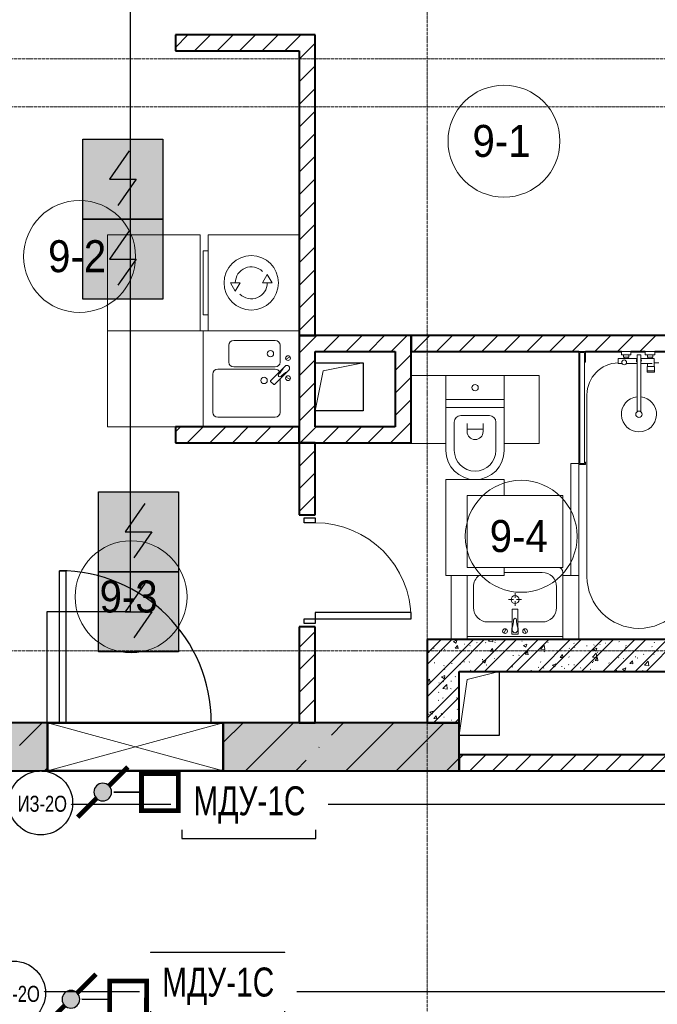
# Model space of a CAD drawing. Header units: millimetres. Extents: x -816133 to 919604, y 87941 to 147341.
# Tile 137 of 256: x -29801 to -25812, y 129264 to 135419. Entities that reach past the tile are written whole.
import ezdxf

# ---------------------------------------------------------------- set-up
doc = ezdxf.new("R2010")
doc.units = ezdxf.units.MM
doc.set_wipeout_variables(frame=1)
doc.linetypes.add('ADSK_Линия сетки', pattern=[25, 20, -2.5, 0, -2.5])
doc.linetypes.add('Линия сетки', pattern=[25, 20, -2.5, 0, -2.5])
for name, color, linetype, lineweight in [('_АПС_Оборудование', 1, 'Continuous', 30), ('A-000-M_MASS', 7, 'Continuous', 18), ('A-010-A_ROOM', 7, 'Continuous', 20), ('A-200-M_WALL', 7, 'Continuous', 18), ('A-200-M_WALL_EXT', 7, 'Continuous', 18), ('A-200-M_WALL_INT', 7, 'Continuous', 18), ('A-200-M_WALL_PAT', 7, 'Continuous', 40), ('A-314-M_WINDOW', 7, 'Continuous', 18), ('A-325-M_DOOR', 7, 'Continuous', 18), ('A-325-M_DOOR_PANEL', 7, 'Continuous', 30), ('A-700-M_FFE', 7, 'Continuous', 18), ('E-610-M_EPS', 7, 'Continuous', 18), ('M-520-M_DRAINAGE_FW', 7, 'Continuous', 18), ('Z-030-M_GRID', 7, 'Continuous', 9), ('Z-060-M_DETAIL', 7, 'Continuous', 18), ('СОУЭ', 1, 'Continuous', 30), ('СС-011-ПОЖ-СИГНАЛИЗАЦИЯ', 1, 'Continuous', 30), ('УГО АПС и АПЗ$0$_АПС_Оборудование', 1, 'Continuous', 30), ('УГО АПС и АПЗ$0$СС-011-ПОЖ-СИГНАЛИЗАЦИЯ', 1, 'Continuous', 30)]:
    doc.layers.add(name, color=color, linetype=linetype, lineweight=lineweight)
doc.layers.add('EI_HATCH_GALV', color=7, linetype='Continuous')
doc.layers.add('АПС', color=5, linetype='Continuous')
doc.styles.add('Arial Narrow', font='ARIALN.TTF', dxfattribs={"width": 0.9, "height": 600})
doc.styles.add('Arial_2', font='arial.ttf', dxfattribs={"width": 0.9, "height": 400})

# ---------------------------------------------------------------- blocks, each defined once
blk = doc.blocks.new('10эт')
at = {"layer": 'A-200-M_WALL_PAT', "lineweight": 18}
h = blk.add_hatch(color=9, dxfattribs=at)
h.paths.add_polyline_path([(333251.7, 129601.1), (333251.7, 129901.1), (331776.7, 129901.1), (331776.7, 129601.1), (331872.2, 129601.1)])
h.paths.add_polyline_path([(330676.5, 129601.1), (330676.5, 129901.1), (330201.7, 129901.1), (330201.7, 129601.1)])
at = {"layer": 'A-000-M_MASS', "color": 9, "lineweight": 30}
for p, q in [((332351.7, 132151.1), (332651.7, 132151.1)), ((332651.7, 132151.1), (332651.7, 131851.1)), ((332651.7, 131851.1), (332351.7, 131851.1)), ((333501.5, 130221), (333501.5, 129821)), ((333501.5, 129821), (333251.7, 129821))]:
    blk.add_line(p, q, dxfattribs=at)
at = {"layer": 'A-000-M_MASS', "color": 9}
for p, q in [((332351.7, 131851.1), (332401.7, 132101.1)), ((332401.7, 132101.1), (332651.7, 132151.1)), ((333301.5, 130171), (333501.5, 130221)), ((333251.7, 129822.7), (333301.5, 130171))]:
    blk.add_line(p, q, dxfattribs=at)
at = {"layer": 'A-010-A_ROOM', "color": 9}
for centre in [(333532.5, 133536.7), (330877.6, 132816), (333640.2, 131066.6), (331199.7, 130688.5)]:
    blk.add_circle(centre, 350, dxfattribs=at)
at = {"layer": 'A-200-M_WALL', "color": 9, "lineweight": 40}
for p, q in [((330676.5, 129901.1), (330201.7, 129901.1)), ((333251.7, 129901.1), (331776.7, 129901.1)), ((333251.7, 129601.1), (333251.7, 129901.1)), ((331776.7, 129811.1), (331776.7, 129601.1)), ((330201.7, 129601.1), (330676.5, 129601.1)), ((331776.7, 129601.1), (333251.7, 129601.1))]:
    blk.add_line(p, q, dxfattribs=at)
at = {"layer": 'A-200-M_WALL_EXT', "color": 9, "lineweight": 40}
for p, q in [((330676.5, 129901.1), (330501.7, 129901.1)), ((333251.5, 129901.1), (331776.7, 129901.1)), ((333251.5, 129601.1), (333251.5, 129901.1)), ((331776.7, 129811.1), (331776.7, 129601.1)), ((330501.7, 129601.1), (330676.5, 129601.1)), ((331776.7, 129601.1), (333251.5, 129601.1))]:
    blk.add_line(p, q, dxfattribs=at)
at = {"layer": 'A-200-M_WALL_INT', "color": 9, "lineweight": 40}
for p, q in [((332351.7, 134201.1), (331476.7, 134201.1)), ((331476.7, 134201.1), (331476.7, 134101.1)), ((332351.7, 134101.1), (332351.7, 134201.1)), ((331476.7, 134101.1), (332251.7, 134101.1)), ((332251.7, 134101.1), (332251.7, 132321.1)), ((332351.7, 132321.1), (332351.7, 134101.1)), ((332251.7, 132321.1), (332351.7, 132321.1)), ((332351.7, 132321.1), (332251.7, 132321.1)), ((332251.7, 132321.1), (332251.7, 131651.1)), ((332951.7, 132321.1), (332351.7, 132321.1)), ((332951.7, 132221.1), (332951.7, 132321.1)), ((334751.7, 132321.1), (332951.7, 132321.1)), ((332951.7, 132321.1), (332951.7, 132221.1)), ((332351.7, 132221.1), (332851.7, 132221.1)), ((332351.7, 131751.1), (332351.7, 132221.1)), ((332851.7, 132221.1), (332851.7, 131751.1)), ((332951.7, 131651.1), (332951.7, 132221.1)), ((332951.7, 132221.1), (334001.7, 132221.1)), ((334041.7, 132221.1), (334266.9, 132221.1)), ((334326.7, 132221.1), (334416.7, 132221.1)), ((334476.5, 132221.1), (334751.7, 132221.1)), ((332251.7, 131751.1), (331476.7, 131751.1)), ((331476.7, 131751.1), (331476.7, 131651.1)), ((332251.7, 131651.1), (332251.7, 131751.1)), ((332851.7, 131751.1), (332351.7, 131751.1)), ((331476.7, 131651.1), (332251.7, 131651.1)), ((332351.7, 131651.1), (332251.7, 131651.1)), ((332251.7, 131651.1), (332251.7, 131201.1)), ((332251.7, 131651.1), (332351.7, 131651.1)), ((332351.7, 131201.1), (332351.7, 131651.1)), ((332351.7, 131651.1), (332851.7, 131651.1)), ((332851.7, 131651.1), (332951.7, 131651.1)), ((332251.7, 131201.1), (332351.7, 131201.1)), ((332351.7, 130501.1), (332251.7, 130501.1)), ((332251.7, 130501.1), (332251.7, 129901.1)), ((332351.7, 129901.1), (332351.7, 130501.1)), ((333051.7, 130421.1), (333051.7, 129901.1)), ((333251.7, 130421.1), (333051.7, 130421.1)), ((334751.7, 130421.1), (333251.7, 130421.1)), ((333251.7, 130221), (334751.7, 130221)), ((333251.7, 129901.1), (333251.7, 130221)), ((332251.7, 129901.1), (332351.7, 129901.1)), ((333051.7, 129901.1), (333251.7, 129901.1)), ((334751.7, 129701.1), (333251.7, 129701.1)), ((333251.7, 129701.1), (333251.7, 129601.1)), ((333251.7, 129601.1), (334751.7, 129601.1))]:
    blk.add_line(p, q, dxfattribs=at)
at = {"layer": 'A-200-M_WALL_PAT', "color": 9, "linetype": 'Continuous', "lineweight": 9}
for p, q in [((331476.7, 134123), (331554.8, 134201.1)), ((331596.2, 134101.1), (331696.2, 134201.1)), ((331737.6, 134101.1), (331837.6, 134201.1)), ((331879, 134101.1), (331979, 134201.1)), ((332020.5, 134101.1), (332120.5, 134201.1)), ((332161.9, 134101.1), (332261.9, 134201.1)), ((332303.3, 134101.1), (332351.7, 134149.5)), ((332251.7, 134049.5), (332303.3, 134101.1)), ((332251.7, 133908), (332351.7, 134008)), ((332251.7, 133766.6), (332351.7, 133866.6)), ((332251.7, 133625.2), (332351.7, 133725.2)), ((332251.7, 133483.8), (332351.7, 133583.8)), ((332251.7, 133342.3), (332351.7, 133442.3)), ((332251.7, 133200.9), (332351.7, 133300.9)), ((332251.7, 133059.5), (332351.7, 133159.5)), ((332251.7, 132918.1), (332351.7, 133018.1)), ((332251.7, 132776.7), (332351.7, 132876.7)), ((332251.7, 132635.2), (332351.7, 132735.2)), ((332251.7, 132493.8), (332351.7, 132593.8)), ((332251.7, 132352.4), (332351.7, 132452.4)), ((332251.7, 132211), (332351.7, 132311)), ((332351.7, 132311), (332361.8, 132321.1)), ((332403.2, 132221.1), (332503.2, 132321.1)), ((332544.6, 132221.1), (332644.6, 132321.1)), ((332686.1, 132221.1), (332786.1, 132321.1)), ((332827.5, 132221.1), (332927.5, 132321.1)), ((332968.9, 132221.1), (333068.9, 132321.1)), ((333110.3, 132221.1), (333210.3, 132321.1)), ((333251.7, 132221.1), (333351.7, 132321.1)), ((333393.2, 132221.1), (333493.2, 132321.1)), ((333534.6, 132221.1), (333634.6, 132321.1)), ((333676, 132221.1), (333776, 132321.1)), ((333817.4, 132221.1), (333917.4, 132321.1)), ((333958.8, 132221.1), (334058.8, 132321.1)), ((334100.3, 132221.1), (334200.3, 132321.1)), ((334241.7, 132221.1), (334341.7, 132321.1)), ((334383.1, 132221.1), (334483.1, 132321.1)), ((332251.7, 132069.6), (332351.7, 132169.6)), ((332851.7, 132103.9), (332951.7, 132203.9)), ((332851.7, 131962.5), (332951.7, 132062.5)), ((332251.7, 131928.1), (332351.7, 132028.1)), ((332851.7, 131821), (332951.7, 131921)), ((332251.7, 131786.7), (332351.7, 131886.7)), ((331476.7, 131718.8), (331508.9, 131751.1)), ((331550.4, 131651.1), (331650.4, 131751.1)), ((331691.8, 131651.1), (331791.8, 131751.1)), ((331833.2, 131651.1), (331933.2, 131751.1)), ((331974.6, 131651.1), (332074.6, 131751.1)), ((332116.1, 131651.1), (332216.1, 131751.1)), ((332257.5, 131651.1), (332351.7, 131745.3)), ((332351.7, 131745.3), (332357.5, 131751.1)), ((332398.9, 131651.1), (332498.9, 131751.1)), ((332540.3, 131651.1), (332640.3, 131751.1)), ((332681.7, 131651.1), (332781.7, 131751.1)), ((332851.7, 131679.6), (332951.7, 131779.6)), ((332823.2, 131651.1), (332851.7, 131679.6)), ((332251.7, 131645.3), (332257.5, 131651.1)), ((332251.7, 131503.9), (332351.7, 131603.9)), ((332251.7, 131362.5), (332351.7, 131462.5)), ((332251.7, 131221), (332351.7, 131321)), ((332251.7, 130372.5), (332351.7, 130472.5)), ((333051.7, 130333.5), (333139.2, 130421.1)), ((333051.7, 130266.2), (333206.6, 130421.1)), ((333216.1, 130408.5), (333231.3, 130398.3)), ((333216.2, 130408.3), (333237.6, 130416.5)), ((333227.5, 130367.2), (333245.8, 130365.6)), ((333227.7, 130367.2), (333242.4, 130384.7)), ((333231.5, 130397.1), (333237.7, 130415.5)), ((333239.7, 130372.2), (333242.2, 130370)), ((333246, 130364.6), (333242.5, 130383.7)), ((333251.7, 130331.5), (333341.3, 130421.1)), ((333251.7, 130264.1), (333408.7, 130421.1)), ((333284.7, 130391.5), (333288.1, 130392)), ((333318.1, 130381.8), (333320.8, 130383.8)), ((333343.4, 130221), (333543.4, 130421.1)), ((333361.3, 130401.6), (333364.6, 130402.1)), ((333410.7, 130221), (333610.7, 130421.1)), ((333417.5, 130402.7), (333419.9, 130400.5)), ((333435.5, 130411.9), (333462.6, 130407.7)), ((333435.6, 130411.8), (333444.5, 130421.1)), ((333462.3, 130408.6), (333460.9, 130421.1)), ((333474.6, 130403.2), (333477.3, 130405.3)), ((333476.7, 130416.8), (333480.1, 130417.3)), ((333481, 130418.7), (333483.9, 130416.9)), ((333545.4, 130221), (333745.4, 130421.1)), ((333612.8, 130221), (333812.8, 130421.1)), ((333643.7, 130411.9), (333646.6, 130410.1)), ((333654.2, 130384.1), (333669.3, 130373.8)), ((333654.3, 130383.9), (333675.6, 130392.1)), ((333669.5, 130372.7), (333675.7, 130391.1)), ((333747.5, 130221), (333947.5, 130421.1)), ((333760.8, 130361.3), (333784.6, 130386)), ((333787.6, 130358.1), (333784.3, 130387.1)), ((333806.4, 130405), (333809.3, 130403.2)), ((333814.8, 130221), (334014.8, 130421.1)), ((333939.6, 130365.6), (333942.3, 130367.6)), ((333949.5, 130221), (334149.5, 130421.1)), ((333969.2, 130398.1), (333972, 130396.3)), ((333973, 130372.5), (333976.4, 130372.9)), ((334016.9, 130221), (334216.9, 130421.1)), ((334049.6, 130382.6), (334052.9, 130383)), ((334092.3, 130359.5), (334113.7, 130367.7)), ((334093.6, 130385.1), (334096.3, 130387.2)), ((334131.9, 130391.2), (334134.7, 130389.4)), ((334151.6, 130221), (334351.6, 130421.1)), ((334165, 130397.8), (334168.4, 130398.2)), ((334218.9, 130221), (334418.9, 130421.1)), ((334251.9, 130408), (334254.6, 130410)), ((334293.6, 130373.4), (334296.1, 130371.2)), ((334294.6, 130384.4), (334297.4, 130382.6)), ((334353.6, 130221), (334553.6, 130421.1)), ((334421, 130221), (334621, 130421.1)), ((334457.3, 130377.5), (334460.1, 130375.7)), ((334471.4, 130404), (334473.9, 130401.7)), ((332251.7, 130231.1), (332351.7, 130331.1)), ((333051.7, 130131.5), (333251.7, 130331.5)), ((333062, 130341.7), (333064.4, 130339.4)), ((333092.5, 130366.2), (333095.8, 130366.7)), ((333159.8, 130358.9), (333162.4, 130361)), ((333446.2, 130348.1), (333464.4, 130346.5)), ((333446.3, 130348.1), (333461, 130365.6)), ((333464.6, 130345.5), (333461.1, 130364.6)), ((333588.8, 130321.9), (333592.1, 130322.3)), ((333624.8, 130321.3), (333627.5, 130323.3)), ((333664.8, 130329), (333683, 130327.4)), ((333665, 130329), (333679.7, 130346.5)), ((333665.4, 130332), (333668.7, 130332.4)), ((333683.2, 130326.4), (333679.7, 130345.5)), ((333760.8, 130361.4), (333787.9, 130357.2)), ((333780.8, 130347.2), (333784.1, 130347.6)), ((333783.2, 130344.1), (333785.8, 130346.2)), ((333883.4, 130309.9), (333901.6, 130308.3)), ((333883.6, 130309.8), (333898.3, 130327.4)), ((333901.9, 130307.2), (333898.3, 130326.3)), ((333938.1, 130312.4), (333940.6, 130310.2)), ((334086.1, 130310.9), (334109.9, 130335.6)), ((334086.1, 130311), (334113.2, 130306.8)), ((334092.2, 130359.7), (334107.3, 130349.4)), ((334102.2, 130290.7), (334116.9, 130308.2)), ((334107.6, 130348.3), (334113.8, 130366.7)), ((334112.9, 130307.7), (334109.6, 130336.6)), ((334115.9, 130342.9), (334118.4, 130340.7)), ((334120.5, 130288.1), (334117, 130307.2)), ((334248.2, 130306.5), (334250.9, 130308.5)), ((334353.7, 130312.9), (334357, 130313.4)), ((334366.7, 130306.5), (334369.1, 130304.3)), ((334404.7, 130328), (334407.4, 130330)), ((334469.1, 130328.1), (334472.4, 130328.6)), ((333051.7, 130064.1), (333251.7, 130264.1)), ((333096.3, 130276.7), (333099.1, 130274.9)), ((333156.1, 130257.5), (333158.7, 130259.5)), ((333204.6, 130271.3), (333207.9, 130271.8)), ((333259, 130269.9), (333261.8, 130268.1)), ((333281.1, 130281.4), (333284.5, 130281.8)), ((333314.4, 130280.3), (333317.1, 130282.4)), ((333396.6, 130296.6), (333399.9, 130297)), ((333398.1, 130285.8), (333413.2, 130275.5)), ((333398.2, 130285.6), (333419.5, 130293.8)), ((333413.4, 130274.4), (333419.6, 130292.8)), ((333421.7, 130263), (333424.5, 130261.2)), ((333470.9, 130301.8), (333473.5, 130303.8)), ((333582.6, 130251.4), (333585.1, 130249.1)), ((333584.4, 130256.1), (333587.2, 130254.3)), ((333747.1, 130249.2), (333749.9, 130247.4)), ((333760.4, 130281.9), (333762.8, 130279.6)), ((333779.4, 130242.7), (333782.1, 130244.7)), ((333836.1, 130261.4), (333851.2, 130251.1)), ((333836.2, 130261.2), (333857.6, 130269.4)), ((333851.5, 130250), (333857.7, 130268.4)), ((333892.8, 130252.3), (333896.2, 130252.7)), ((333935.9, 130264.1), (333938.6, 130266.2)), ((333969.4, 130262.4), (333972.7, 130262.8)), ((334011.2, 130245.5), (334013.6, 130243.2)), ((334084.9, 130277.6), (334088.2, 130278)), ((334089.9, 130283.7), (334092.6, 130285.7)), ((334102, 130290.7), (334120.2, 130289.1)), ((334188.9, 130276), (334191.4, 130273.7)), ((334274.3, 130236.8), (334295.6, 130245)), ((334277.1, 130302.9), (334280.4, 130303.3)), ((334320.7, 130271.6), (334338.9, 130270)), ((334320.8, 130271.6), (334335.5, 130289.1)), ((334339.1, 130269), (334335.6, 130288.1)), ((334411.4, 130260.4), (334435.2, 130285.1)), ((334411.4, 130260.5), (334438.5, 130256.3)), ((334438.2, 130257.2), (334434.9, 130286.2)), ((332251.7, 130089.7), (332351.7, 130189.7)), ((333142, 130187.5), (333157.1, 130177.2)), ((333142.1, 130187.3), (333163.4, 130195.5)), ((333157.3, 130176.1), (333163.5, 130194.5)), ((333160.5, 130235.8), (333163.4, 130234)), ((333227.1, 130190.4), (333229.6, 130188.1)), ((333323.2, 130228.9), (333326.1, 130227.1)), ((333485.9, 130222.1), (333487.5, 130221)), ((333622.7, 130221), (333623.8, 130221.9)), ((333700.6, 130227), (333703.9, 130227.4)), ((333909.8, 130242.4), (333912.6, 130240.6)), ((334072.5, 130235.5), (334075.3, 130233.7)), ((334235.2, 130228.6), (334238, 130226.8)), ((334274.1, 130236.9), (334289.3, 130226.7)), ((334289.5, 130225.6), (334295.7, 130244)), ((334397.9, 130221.7), (334399, 130221)), ((334401, 130226.5), (334403.7, 130228.5)), ((333051.7, 130157.5), (333066.1, 130174.6)), ((333051.7, 130157.7), (333051.8, 130157.6)), ((333051.7, 130157.1), (333069.4, 130155.5)), ((333051.7, 129929.4), (333251.7, 130129.4)), ((333069.7, 130154.5), (333066.2, 130173.6)), ((333124.4, 130151.1), (333127.7, 130151.5)), ((333150.7, 130114.8), (333174.4, 130139.6)), ((333152.4, 130156), (333155, 130158)), ((333177.5, 130111.7), (333174.1, 130140.6)), ((333200.9, 130161.2), (333204.3, 130161.6)), ((333090.7, 129901.1), (333251.7, 130062.1)), ((333122.4, 130092.9), (333124.9, 130090.7)), ((333150.6, 130115), (333177.7, 130110.8)), ((333198.3, 130114.9), (333201.2, 130113.1)), ((332251.7, 129948.2), (332351.7, 130048.2)), ((333120.8, 130041), (333124.1, 130041.4)), ((333148.7, 130054.5), (333151.3, 130056.6)), ((333236.2, 130056.2), (333239.5, 130056.6)), ((333061.1, 129955.7), (333063.5, 129953.5)), ((333067.8, 129966.4), (333083, 129956.2)), ((333067.9, 129966.3), (333089.3, 129974.4)), ((333083.2, 129955.1), (333089.4, 129973.5)), ((333093.7, 129927.8), (333108.4, 129945.3)), ((333112, 129925.2), (333108.4, 129944.3)), ((333139, 129959.2), (333141.8, 129957.4)), ((333145, 129953.1), (333147.6, 129955.1)), ((333156, 129936), (333159.3, 129936.4)), ((333238.8, 129986.3), (333241.3, 129984)), ((330501.7, 129759.2), (330643.6, 129901.1)), ((331776.7, 129776.9), (331900.8, 129901.1)), ((331915.1, 129601.1), (332215.1, 129901.1)), ((332346, 129901.1), (332351.7, 129906.8)), ((332452.8, 129824.4), (332529.4, 129901.1)), ((332543.8, 129601.1), (332843.8, 129901.1)), ((332858.1, 129601.1), (333158.1, 129901.1)), ((333093.5, 129927.8), (333111.7, 129926.2)), ((333203.2, 129918.2), (333206.1, 129916.4)), ((333225.4, 129901.1), (333251.7, 129927.4)), ((332374.2, 129745.8), (332376.6, 129748.2)), ((333251.7, 129675.4), (333277.3, 129701.1)), ((333318.7, 129601.1), (333418.7, 129701.1)), ((333460.2, 129601.1), (333560.2, 129701.1)), ((333601.6, 129601.1), (333701.6, 129701.1)), ((333743, 129601.1), (333843, 129701.1)), ((333884.4, 129601.1), (333984.4, 129701.1)), ((334025.9, 129601.1), (334125.9, 129701.1)), ((334167.3, 129601.1), (334267.3, 129701.1)), ((334308.7, 129601.1), (334408.7, 129701.1)), ((334450.1, 129601.1), (334550.1, 129701.1)), ((332229.4, 129601.1), (332295.6, 129667.2)), ((333172.4, 129601.1), (333251.5, 129680.2)), ((330658.3, 129601.4), (330676.5, 129619.6))]:
    blk.add_line(p, q, dxfattribs=at)
at = {"layer": 'A-314-M_WINDOW', "color": 9, "lineweight": 50}
for p, q in [((330676.5, 129601.1), (330676.5, 129901.1)), ((330676.5, 129901.1), (331776.5, 129901.1)), ((331776.5, 129901.1), (331776.5, 129601.1)), ((331776.5, 129601.1), (330676.5, 129601.1))]:
    blk.add_line(p, q, dxfattribs=at)
at = {"layer": 'A-325-M_DOOR', "color": 9, "lineweight": 30}
for p, q in [((332281.7, 131181.1), (332351.7, 131181.1)), ((332281.7, 131151.1), (332281.7, 131181.1)), ((332351.7, 131181.1), (332351.7, 131151.1)), ((332351.7, 131151.1), (332281.7, 131151.1)), ((332951.7, 130591.1), (332351.7, 130591.1)), ((332351.7, 130591.1), (332351.7, 130551.1)), ((332951.7, 130551.1), (332951.7, 130591.1)), ((332281.7, 130551.1), (332351.7, 130551.1)), ((332281.7, 130521.1), (332281.7, 130551.1)), ((332351.7, 130521.1), (332281.7, 130521.1)), ((332351.7, 130551.1), (332951.7, 130551.1)), ((332351.7, 130551.1), (332951.7, 130551.1)), ((332351.7, 130551.1), (332351.7, 130521.1)), ((331776.7, 129901.1), (331776.7, 129811.1))]:
    blk.add_line(p, q, dxfattribs=at)
at = {"layer": 'A-325-M_DOOR', "color": 9, "lineweight": 9}
blk.add_arc((332351.7, 130551.1), 600, 0, 90, dxfattribs=at)
at = {"layer": 'A-325-M_DOOR_PANEL', "color": 9}
for p, q in [((330751.7, 130851.1), (330791.7, 130851.1)), ((330751.7, 129901.1), (330751.7, 130851.1)), ((330791.7, 130851.1), (330791.7, 129901.1))]:
    blk.add_line(p, q, dxfattribs=at)
blk.add_arc((330751.7, 129901.1), 950, 0, 90, dxfattribs=at)
at = {"layer": 'A-700-M_FFE', "color": 9, "lineweight": 9}
for p, q in [((331631.7, 132951.1), (331051.7, 132951.1)), ((331051.7, 132951.1), (331051.7, 132351.1)), ((331631.7, 132351.1), (331631.7, 132951.1)), ((331651.7, 132351.1), (331051.7, 132351.1)), ((331051.7, 132351.1), (331051.7, 131751.1)), ((331051.7, 132351.1), (331631.7, 132351.1)), ((331651.7, 131751.1), (331651.7, 132351.1)), ((333169.2, 132071.1), (332951.7, 132071.1)), ((333751.7, 132071.1), (333534.2, 132071.1)), ((333751.7, 131646.1), (333751.7, 132071.1)), ((331051.7, 131751.1), (331476.7, 131751.1)), ((332951.7, 131651.1), (332951.7, 131646.1)), ((332951.7, 131646.1), (333169.2, 131646.1)), ((333534.2, 131646.1), (333751.7, 131646.1)), ((333951.7, 131521.1), (333951.7, 130821.1)), ((334001.6, 131521.1), (333951.7, 131521.1)), ((334001.7, 130821.1), (334001.7, 131516.2)), ((333534.2, 131421.1), (333169.2, 131421.1)), ((333169.2, 131421.1), (333169.2, 130821.1)), ((333534.2, 131321.1), (333534.2, 131421.1)), ((333301.7, 131321.1), (333301.7, 130871.1)), ((333901.7, 131321.1), (333301.7, 131321.1)), ((333901.7, 130871.1), (333901.7, 131321.1)), ((333301.7, 130871.1), (333901.7, 130871.1)), ((333534.2, 130821.1), (333534.2, 130871.1)), ((333169.2, 130821.1), (333201.7, 130821.1)), ((333201.7, 130821.1), (333201.7, 130421.1)), ((333301.7, 130821.1), (333201.7, 130821.1)), ((333301.7, 130421.1), (333301.7, 130821.1)), ((333301.7, 130821.1), (333534.2, 130821.1)), ((333901.7, 130821.1), (333901.7, 130421.1)), ((334001.7, 130821.1), (333901.7, 130821.1)), ((334001.7, 130421.1), (334001.7, 130821.1))]:
    blk.add_line(p, q, dxfattribs=at)
at = {"layer": 'E-610-M_EPS', "color": 9}
for p, q in [((332251.7, 132951.1), (331681.7, 132951.1)), ((331681.7, 132951.1), (331681.7, 132351.1)), ((331681.7, 132851.1), (331651.7, 132851.1)), ((331651.7, 132851.1), (331651.7, 132451.1)), ((331881.7, 132651.1), (331821.7, 132651.1)), ((331821.7, 132651.1), (331851.7, 132599.1)), ((331851.7, 132599.1), (331881.7, 132651.1)), ((332051.7, 132703), (332021.7, 132651.1)), ((332021.7, 132651.1), (332081.7, 132651.1)), ((332081.7, 132651.1), (332051.7, 132703)), ((331651.7, 132451.1), (331681.7, 132451.1)), ((331681.7, 132351.1), (332251.7, 132351.1))]:
    blk.add_line(p, q, dxfattribs=at)
for radius, start, end in [(170, 90, 270), (170, 270, 90), (100, 45, 180), (100, 225, 0)]:
    blk.add_arc((331951.7, 132651.1), radius, start, end, dxfattribs=at)
at = {"layer": 'M-520-M_DRAINAGE_FW', "color": 9}
for p, q in [((331681.7, 132351.1), (331651.7, 132351.1)), ((331681.7, 132351.1), (331651.7, 132351.1)), ((331651.7, 132351.1), (331651.7, 131751.1)), ((332101.7, 132291.1), (331841.7, 132291.1)), ((331811.7, 132261.1), (331811.7, 132155.1)), ((332131.7, 132155.1), (332131.7, 132261.1)), ((334041.7, 132221.1), (334001.7, 132221.1)), ((334001.7, 132221.1), (334001.7, 132206.1)), ((334006.6, 132206.1), (334006.6, 132216.1)), ((334006.6, 132216.1), (334036.7, 132216.1)), ((334036.7, 132216.1), (334006.6, 132216.1)), ((334006.6, 132216.1), (334006.6, 131521.1)), ((334036.7, 132216.1), (334036.7, 132156.1)), ((334036.7, 131521.1), (334036.7, 132216.1)), ((334041.7, 132156.1), (334041.7, 132221.1)), ((334266.9, 132221.1), (334326.7, 132221.1)), ((334266.9, 132201.1), (334266.9, 132221.1)), ((334326.7, 132221.1), (334326.7, 132201.1)), ((334416.7, 132221.1), (334476.5, 132221.1)), ((334416.7, 132201.1), (334416.7, 132221.1)), ((334476.5, 132221.1), (334476.5, 132201.1)), ((332195, 132187.7), (332168.5, 132173.7)), ((334001.7, 131531.1), (334001.7, 132206.1)), ((334001.7, 132206.1), (334006.6, 132206.1)), ((334036.7, 132156.1), (334041.7, 132156.1)), ((334247.6, 132179), (334365.4, 132179)), ((334247.6, 132147.3), (334247.6, 132179)), ((334326.7, 132201.1), (334266.9, 132201.1)), ((334280.7, 132201.1), (334312.7, 132201.1)), ((334280.7, 132187.1), (334280.7, 132201.1)), ((334312.7, 132187.1), (334280.7, 132187.1)), ((334283.4, 132187.1), (334310.3, 132187.1)), ((334283.4, 132179), (334283.4, 132187.1)), ((334310.3, 132179), (334283.4, 132179)), ((334310.3, 132187.1), (334310.3, 132179)), ((334312.7, 132201.1), (334312.7, 132187.1)), ((334365.4, 131846), (334365.4, 132201.1)), ((334365.4, 132201.1), (334388.1, 132201.1)), ((334388.1, 132201.1), (334388.1, 131846)), ((334388.1, 132179), (334460, 132179)), ((334476.5, 132201.1), (334416.7, 132201.1)), ((334430.7, 132201.1), (334462.7, 132201.1)), ((334430.7, 132187.1), (334430.7, 132201.1)), ((334462.7, 132187.1), (334430.7, 132187.1)), ((334433.1, 132187.1), (334460, 132187.1)), ((334433.1, 132179), (334433.1, 132187.1)), ((334460, 132179), (334433.1, 132179)), ((334460, 132187.1), (334460, 132179)), ((334460, 132179), (334472.9, 132179)), ((334462.7, 132201.1), (334462.7, 132187.1)), ((334472.9, 132179), (334472.9, 132128.6)), ((332101.7, 132111.1), (331741.7, 132111.1)), ((331841.7, 132125.1), (332101.7, 132125.1)), ((332153.5, 132120.8), (332072.3, 132039.6)), ((332096.4, 132015.6), (332177.6, 132096.8)), ((332162.8, 132130.1), (332153.5, 132120.8)), ((332177.6, 132096.8), (332186.8, 132106)), ((334271.1, 132147.3), (334247.6, 132147.3)), ((334365.4, 132147.3), (334298, 132147.3)), ((334460, 132147.3), (334388.1, 132147.3)), ((334427.8, 132128.6), (334474.8, 132128.6)), ((334427.8, 132101), (334427.8, 132128.6)), ((334474.8, 132101), (334427.8, 132101)), ((334427.8, 132101), (334474.8, 132101)), ((334427.8, 132092), (334427.8, 132101)), ((334474.8, 132092), (334427.8, 132092)), ((334430.1, 132128.6), (334430.1, 132147.3)), ((334472.9, 132128.6), (334430.1, 132128.6)), ((334501.7, 132151.1), (334472.9, 132151.1)), ((334474.8, 132128.6), (334474.8, 132101)), ((334474.8, 132101), (334474.8, 132092)), ((331711.7, 132081.1), (331711.7, 131841.1)), ((332072.3, 132035.4), (332092.1, 132015.6)), ((332131.7, 131841.1), (332131.7, 132051)), ((332195, 132048.4), (332168.5, 132062.4)), ((333169.2, 132071.1), (333534.2, 132071.1)), ((333169.2, 131921.1), (333169.2, 132071.1)), ((333534.2, 132071.1), (333534.2, 131921.1)), ((333534.2, 131921.1), (333169.2, 131921.1)), ((333169.2, 131921.1), (333534.2, 131921.1)), ((333169.2, 131871.1), (333169.2, 131921.1)), ((333534.2, 131921.1), (333534.2, 131871.1)), ((334051.7, 131951.1), (334051.7, 130816.1)), ((333169.2, 131871.1), (333534.2, 131871.1)), ((333169.2, 131603.6), (333169.2, 131871.1)), ((333534.2, 131871.1), (333169.2, 131871.1)), ((333534.2, 131871.1), (333534.2, 131603.6)), ((331741.7, 131811.1), (332101.7, 131811.1)), ((333441.7, 131821.1), (333261.7, 131821.1)), ((333221.7, 131781.1), (333221.7, 131603.6)), ((333301.7, 131771.1), (333301.7, 131721.1)), ((333401.7, 131736.1), (333301.7, 131736.1)), ((333401.7, 131721.1), (333401.7, 131771.1)), ((333481.7, 131603.6), (333481.7, 131781.1)), ((334006.6, 131531.1), (334001.6, 131531.1)), ((334001.6, 131531.1), (334001.6, 131516.1)), ((334001.6, 131516.1), (334041.7, 131516.1)), ((334006.6, 131521.1), (334006.6, 131531.1)), ((334036.7, 131521.1), (334006.6, 131521.1)), ((334006.6, 131521.1), (334036.7, 131521.1)), ((334041.7, 131531.1), (334036.7, 131531.1)), ((334036.7, 131531.1), (334036.7, 131521.1)), ((334041.7, 131516.1), (334041.7, 131531.1)), ((333771.7, 130841.1), (333534.2, 130841.1)), ((333901.7, 130821.1), (333901.7, 130841.1)), ((333341.7, 130751.1), (333341.7, 130621.1)), ((333861.7, 130621.1), (333861.7, 130751.1)), ((333601.7, 130711.1), (333601.7, 130681.1)), ((333561.7, 130671.1), (333591.7, 130671.1)), ((333601.7, 130631.1), (333601.7, 130661.1)), ((333611.7, 130671.1), (333641.7, 130671.1)), ((333584.7, 130609), (333584.7, 130494.1)), ((333615.7, 130612), (333587.7, 130612)), ((333618.7, 130494.1), (333618.7, 130609)), ((333431.7, 130531.1), (333584.7, 130531.1)), ((333584.7, 130494.1), (333581.7, 130494.1)), ((333581.7, 130494.1), (333581.7, 130454.1)), ((333584.7, 130494.1), (333584.7, 130481.1)), ((333618.7, 130531.1), (333771.7, 130531.1)), ((333618.7, 130481.1), (333618.7, 130494.1)), ((333621.7, 130494.1), (333618.7, 130494.1)), ((333621.7, 130454.1), (333621.7, 130494.1)), ((333901.7, 130441.1), (333301.7, 130441.1)), ((333532, 130460.9), (333546.1, 130487.4)), ((333581.7, 130454.1), (333621.7, 130454.1)), ((333671.4, 130460.9), (333657.4, 130487.4))]:
    blk.add_line(p, q, dxfattribs=at)
for centre, radius, start, end in [((331841.7, 132261.1), 30, 90, 180), ((332101.7, 132261.1), 30, 0, 90), ((332071.7, 132208.1), 20, 90, 270), ((332071.7, 132208.1), 20, 270, 90), ((331841.7, 132155.1), 30, 180, 270), ((332101.7, 132155.1), 30, 270, 0), ((332181.7, 132180.7), 15, 90, 270), ((332181.7, 132180.7), 15, 270, 90), ((334284.5, 132153.9), 15, 334.04828, 205.95172), ((334284.5, 132153.9), 15, 0, 180), ((334284.5, 132153.9), 15, 180, 0), ((334376.7, 132165), 15.5, 137.00933, 222.99067), ((334376.7, 132165), 15.5, 317.00933, 42.99067), ((331741.7, 132081.1), 30, 90, 180), ((332101.7, 132081.1), 30, 28.55106, 90), ((331971.5, 132222.5), 208.5, 316.5946, 330.81769), ((332279.2, 131914.8), 208.5, 119.18231, 133.4054), ((332174.8, 132118.1), 17, 315, 135), ((334251.7, 131951.1), 200, 91.18568, 180), ((332031.7, 132041.1), 20, 90, 270), ((332031.7, 132041.1), 20, 270, 90), ((332074.4, 132037.5), 3, 135, 225), ((332074.4, 132037.5), 3, 135, 225), ((332129.5, 132072.7), 9.19, 135, 315), ((332181.7, 132055.4), 15, 90, 270), ((332181.7, 132055.4), 15, 270, 90), ((332094.2, 132017.7), 3, 225, 315), ((332094.2, 132017.7), 3, 225, 315), ((333351.7, 131996.1), 20, 0, 180), ((333351.7, 131996.1), 20, 180, 0), ((334376.7, 131829.5), 110, 95.91598, 84.08402), ((334376.7, 131829.5), 20, 0, 180), ((334376.7, 131829.5), 20, 55.4667, 124.5333), ((331741.7, 131841.1), 30, 180, 270), ((332101.7, 131841.1), 30, 270, 0), ((333261.7, 131781.1), 40, 90, 180), ((333441.7, 131781.1), 40, 0, 90), ((334376.7, 131829.5), 20, 180, 0), ((333351.7, 131721.1), 50, 180, 0), ((333351.7, 131603.6), 182.5, 180, 0), ((333351.7, 131603.6), 130, 180, 0), ((333871.7, 130841.1), 30, 0, 90), ((333431.7, 130751.1), 90, 128.32951, 180), ((333771.7, 130751.1), 90, 0, 90), ((334376.7, 130816.1), 325, 180, 0), ((333601.7, 130671.1), 25, 0, 180), ((333431.7, 130621.1), 90, 180, 270), ((333601.7, 130671.1), 25, 180, 0), ((333771.7, 130621.1), 90, 270, 0), ((333587.7, 130609), 3, 90, 180), ((333587.7, 130609), 3, 105, 165), ((333601.7, 130545.1), 9.19, 0, 180), ((333615.7, 130609), 3, 0, 90), ((333615.7, 130609), 3, 15, 75), ((333384.1, 130550.9), 208.5, 344.18231, 358.4054), ((333819.3, 130550.9), 208.5, 181.5946, 195.81769), ((333539.1, 130474.1), 15, 0, 180), ((333539.1, 130474.1), 15, 180, 0), ((333601.7, 130481.1), 17, 180, 0), ((333664.4, 130474.1), 15, 0, 180), ((333664.4, 130474.1), 15, 180, 0)]:
    blk.add_arc(centre, radius, start, end, dxfattribs=at)
at = {"layer": 'Z-030-M_GRID', "color": 9, "linetype": 'Линия сетки'}
blk.add_line((333051.7, 116076.8), (333051.7, 137026.1), dxfattribs=at)
at = {"layer": 'Z-030-M_GRID', "color": 9, "linetype": 'ADSK_Линия сетки'}
for p, q in [((358421.7, 134051.1), (309708.4, 134051.1)), ((358421.7, 133751.1), (308438.4, 133751.1)), ((358421.7, 130351.1), (308438.4, 130351.1))]:
    blk.add_line(p, q, dxfattribs=at)
at = {"layer": 'Z-060-M_DETAIL', "color": 9}
for p, q in [((330676.5, 129901.1), (330676.5, 129601.1)), ((331776.5, 129901.1), (330676.5, 129901.1)), ((331776.5, 129901.1), (330676.5, 129601.1)), ((330676.5, 129901.1), (331776.5, 129601.1)), ((331776.5, 129901.1), (331776.5, 129601.1)), ((330676.5, 129601.1), (331776.5, 129601.1))]:
    blk.add_line(p, q, dxfattribs=at)
at = {"layer": 'A-010-A_ROOM', "color": 9, "lineweight": 30, "style": 'Arial_2', "width": 0.9}
for s, p in [('9-1', (333335.5, 133438.4)), ('9-2', (330680.6, 132717.7)), ('9-4', (333443.2, 130968.3)), ('9-3', (331002.7, 130590.2))]:
    blk.add_text(s, height=200, dxfattribs=at).set_placement(p)
blk = doc.blocks.new('_МДУ')
at = {"color": 1}
blk.add_wipeout([(-350, 175), (350, 175), (350, -175), (-350, -175)], dxfattribs=at)
at = {"layer": 'АПС', "color": 1, "lineweight": 30, "ltscale": 200}
blk.add_lwpolyline([(350, 175), (-350, 175), (-350, -175), (350, -175)], close=True, dxfattribs=at)
at = {"layer": 'АПС', "color": 0, "lineweight": 30, "ltscale": 200, "insert": (3.3, -0.1), "char_height": 150.98, "width": 668.294, "attachment_point": 5, "style": 'Arial Narrow', "bg_fill": 2}
blk.add_mtext('МДУ-1С', dxfattribs=at)
blk = doc.blocks.new('озк_выт')
at = {"layer": 'УГО АПС и АПЗ$0$_АПС_Оборудование', "ltscale": 200}
h = blk.add_hatch(color=5, dxfattribs=at)
h.dxf.hatch_style = 1
h.paths.add_polyline_path([(468755.8, -41333.4, 1), (468645, -41333.4, 1)])
at = {"color": 5, "const_width": 29.5}
blk.add_lwpolyline([(468543.7, -41176.8), (468661.2, -41294.2)], dxfattribs=at)
at = {"layer": 'УГО АПС и АПЗ$0$_АПС_Оборудование', "color": 5, "lineweight": 35, "ltscale": 200}
blk.add_line((468631.1, -41333.5), (468458.1, -41333.6), dxfattribs=at)
at = {"layer": 'УГО АПС и АПЗ$0$_АПС_Оборудование', "color": 5, "const_width": 29.5}
blk.add_lwpolyline([(468227.4, -41449.2), (468458.2, -41449), (468458, -41218.2), (468227.3, -41218.4)], close=True, dxfattribs=at)
blk.add_lwpolyline([(468739.6, -41372.6), (468857.2, -41490)], dxfattribs=at)
at = {"layer": 'УГО АПС и АПЗ$0$_АПС_Оборудование', "color": 5}
blk.add_circle((468700.4, -41333.4), 55.4, dxfattribs=at)
blk = doc.blocks.new('ИП 212-64 прот.R3')
at = {"layer": 'EI_HATCH_GALV', "lineweight": 30, "true_color": 0xffffff}
h = blk.add_hatch(color=7, dxfattribs=at)
h.dxf.hatch_style = 1
h.paths.add_polyline_path([(-2.5, 2.5), (2.5, 2.5), (2.5, -2.5), (-2.5, -2.5)])
at = {"color": 1, "linetype": 'ByBlock', "lineweight": -2}
for p, q in [((0.397, 1.766), (-0.83, 0)), ((-0.83, 0), (0.829, 0)), ((0.829, 0), (-0.306, -1.637))]:
    blk.add_line(p, q, dxfattribs=at)
at = {"color": 1, "linetype": 'ByBlock', "lineweight": -2, "ltscale": 0.1}
blk.add_lwpolyline([(-2.5, 2.5), (2.5, 2.5), (2.5, -2.5), (-2.5, -2.5)], close=True, dxfattribs=at)
blk = doc.blocks.new('УГО АПС и АПЗ$0$A$C0ED213A1')
blk.add_wipeout([(-199.9, -0.4), (0.1, -200.4), (200.1, -0.4), (0.1, 199.6)])
blk.add_circle((0.1, -0.4), 200)
at = {"layer": 'УГО АПС и АПЗ$0$СС-011-ПОЖ-СИГНАЛИЗАЦИЯ', "color": 1, "style": 'Arial Narrow', "width": 0.9}
blk.add_text('ИЗ-2О', height=100, dxfattribs=at).set_placement((-143.7, -55.5))

msp = doc.modelspace()

# ---------------------------------------------------------------- linework, layer by layer
at = {"layer": 'СС-011-ПОЖ-СИГНАЛИЗАЦИЯ', "ltscale": 100}
msp.add_lwpolyline([(-29629.3, 130748.8), (-29629.3, 131720.1), (-29107.3, 131720.1), (-29107.3, 136378.6), (-27397.5, 136378.6)], dxfattribs=at)
at = {"layer": 'СС-011-ПОЖ-СИГНАЛИЗАЦИЯ'}
for points in [[(-31366.8, 130514.6), (-25403.8, 130514.6), (-25403.8, 129931.6), (-24893.1, 129931.6), (-24893.1, 130508.6), (-21347.1, 130508.6), (-21347.1, 131090), (-20831.4, 131090), (-20831.4, 130508.7), (-15578.7, 130508.7), (-15578.7, 129980.4), (-14393.1, 129980.4), (-14393.1, 130495.2), (-10191.1, 130495.2), (-9918, 130973.4)], [(-21108.6, 129224.3), (-21108.6, 129785.2), (-21816.7, 129785.2), (-21816.7, 129342.9), (-30990.3, 129342.9)]]:
    msp.add_lwpolyline(points, dxfattribs=at)

# ---------------------------------------------------------------- block references
at = {"layer": 'СОУЭ', "color": 6, "xscale": 100, "yscale": 100, "zscale": 100}
for p in [(-29155.9, 134422.2), (-29155.9, 133922.2), (-29057, 132218), (-29057, 131718)]:
    msp.add_blockref('ИП 212-64 прот.R3', p, dxfattribs=at)
at = {"layer": 'СС-011-ПОЖ-СИГНАЛИЗАЦИЯ', "color": 9, "lineweight": 30}
msp.add_blockref('10эт', (-360303.7, 1122.9), dxfattribs=at)

# ---------------------------------------------------------------- next in the draw order: block references
at = {"layer": '_АПС_Оборудование', "color": 0, "lineweight": 30, "xscale": 1.2, "yscale": 1.2, "zscale": 1.2}
for p in [(-28367.4, 130509.9), (-28562.9, 129377)]:
    msp.add_blockref('_МДУ', p, dxfattribs=at)

# ---------------------------------------------------------------- next in the draw order: block references
at = {"layer": 'СС-011-ПОЖ-СИГНАЛИЗАЦИЯ', "lineweight": 30, "xscale": -1}
for p in [(439419.3, 171924.3), (439220, 170628.6)]:
    msp.add_blockref('озк_выт', p, dxfattribs=at)

# ---------------------------------------------------------------- next in the draw order: block references
at = {"layer": 'УГО АПС и АПЗ$0$_АПС_Оборудование'}
for p in [(-29669.5, 130523.2), (-29839.4, 129334.7)]:
    msp.add_blockref('УГО АПС и АПЗ$0$A$C0ED213A1', p, dxfattribs=at)

doc.saveas('drawing.dxf')
